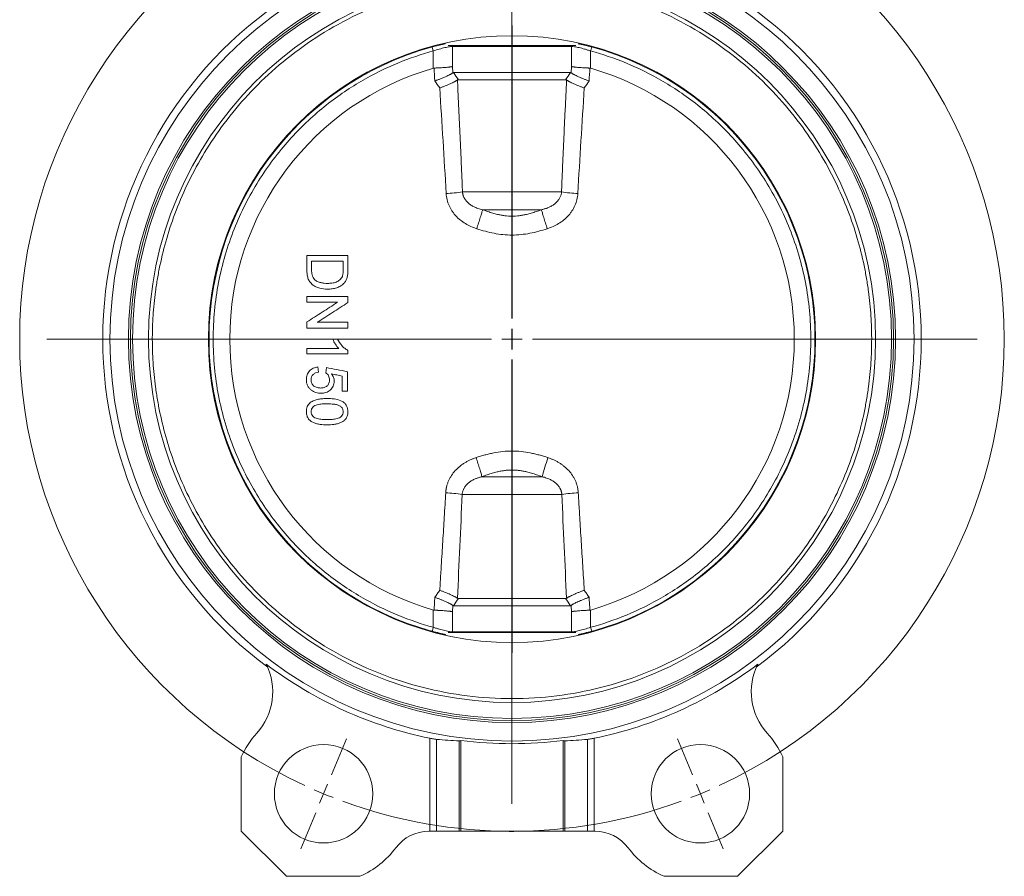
# Model space of a CAD drawing. Header units: millimetres. Extents: x 147 to 788, y -35 to 858.
# Tile 2 of 5: x 147 to 387, y 368 to 577. Entities that reach past the tile are written whole.
import ezdxf

# ---------------------------------------------------------------- set-up
doc = ezdxf.new("R2010")
doc.units = ezdxf.units.MM

# ---------------------------------------------------------------- blocks, each defined once
blk = doc.blocks.new('SW_CENTERMARKSYMBOL_4')
at = {"color": 0, "linetype": 'Continuous', "lineweight": 0}
for p, q in [((0, 5), (0, 76.5)), ((0, 0), (0, 2.5)), ((-5, 0), (-76.5, 0)), ((0, 0), (-2.5, 0)), ((0, 0), (0, -2.5)), ((0, 0), (2.5, 0)), ((5, 0), (76.5, 0)), ((0, -5), (0, -76.5))]:
    blk.add_line(p, q, dxfattribs=at)
blk = doc.blocks.new('SW_CENTERMARKSYMBOL_7')
at = {"color": 0, "linetype": 'Continuous', "lineweight": 0}
for p, q in [((-1.91, 4.62), (-5.55, 13.4)), ((93.76, 4.62), (97.39, 13.4)), ((45.92, -105.87), (45.92, 2.5)), ((0, 0), (-0.96, 2.31)), ((0, 0), (0.96, -2.31)), ((91.84, 0), (90.89, -2.31)), ((91.84, 0), (92.8, 2.31)), ((1.91, -4.62), (5.55, -13.4)), ((89.93, -4.62), (86.3, -13.4)), ((45.92, -110.87), (45.92, -108.37)), ((40.92, -110.87), (-67.44, -110.87)), ((45.92, -110.87), (43.42, -110.87)), ((45.92, -110.87), (45.92, -113.37)), ((45.92, -110.87), (48.42, -110.87)), ((50.92, -110.87), (159.29, -110.87)), ((45.92, -115.87), (45.92, -224.23)), ((1.91, -217.11), (5.55, -208.33)), ((89.93, -217.11), (86.3, -208.33)), ((0, -221.73), (0.96, -219.42)), ((91.84, -221.73), (90.89, -219.42)), ((0, -221.73), (-0.96, -224.04)), ((91.84, -221.73), (92.8, -224.04)), ((-1.91, -226.35), (-5.55, -235.13)), ((93.76, -226.35), (97.39, -235.13))]:
    blk.add_line(p, q, dxfattribs=at)
for start, end in [(69.8873, 110.1127), (112.5, 113.6937), (111.3063, 112.5), (67.5, 68.6937), (66.3063, 67.5), (114.8873, 245.1127), (294.8873, 65.1127), (246.3063, 247.5), (292.5, 293.6937), (247.5, 248.6937), (291.3063, 292.5), (249.8873, 290.1127)]:
    blk.add_arc((45.92, -110.87), 120, start, end, dxfattribs=at)

msp = doc.modelspace()

# ---------------------------------------------------------------- linework, layer by layer
at = {"color": 7, "linetype": 'Continuous', "lineweight": 15}
for p, q in [((250.66, 571.59), (250.73, 571.47)), ((247.55, 570.67), (247.81, 569.7)), ((247.81, 569.7), (247.81, 565.51)), ((251.42, 571.02), (266.99, 571.02)), ((252.49, 570.83), (281.48, 570.83)), ((252.49, 565.9), (252.49, 570.83)), ((266.99, 571.02), (282.55, 571.02)), ((281.48, 570.83), (281.48, 565.9)), ((286.16, 565.51), (286.16, 569.7)), ((252.49, 565.9), (252.55, 564.36)), ((281.22, 564.43), (252.75, 564.43)), ((281.48, 565.9), (281.42, 564.36)), ((280.06, 562.7), (253.91, 562.7)), ((279.06, 535.32), (254.92, 535.32)), ((259.8, 530.99), (274.18, 530.99)), ((223.3, 499.43), (224.49, 499.43)), ((216.99, 497.13), (216.99, 495.84)), ((219.81, 491.36), (219.68, 492.64)), ((221.73, 492.51), (221.6, 491.23)), ((225.58, 486.74), (226.86, 486.74)), ((274.31, 465.88), (259.66, 465.88)), ((254.83, 461.55), (279.14, 461.55)), ((252.49, 432.96), (252.55, 434.5)), ((252.75, 434.43), (281.22, 434.43)), ((253.91, 436.17), (280.06, 436.17)), ((281.48, 432.96), (281.42, 434.5)), ((247.81, 433.36), (247.81, 429.16)), ((252.49, 428.04), (252.49, 432.96)), ((281.48, 432.96), (281.48, 428.04)), ((286.16, 429.16), (286.16, 433.36)), ((251.42, 427.85), (282.55, 427.85)), ((281.48, 428.04), (252.49, 428.04)), ((283.32, 427.27), (283.25, 427.4)), ((286.42, 428.2), (286.16, 429.16)), ((246.94, 379.43), (246.94, 402.1)), ((248.58, 379.43), (248.58, 401.83)), ((254.12, 379.43), (254.12, 401.45)), ((254.49, 401.58), (254.49, 379.43)), ((279.49, 379.43), (279.49, 401.58)), ((279.85, 401.45), (279.85, 379.43)), ((285.39, 379.43), (285.39, 401.83)), ((287.03, 379.43), (287.03, 402.1)), ((200.99, 397.56), (200.99, 379.43)), ((332.99, 379.43), (332.99, 397.56)), ((200.99, 379.43), (211.99, 368.43)), ((246.71, 379.43), (246.94, 379.43)), ((246.94, 379.43), (248.58, 379.43)), ((248.58, 379.43), (254.12, 379.43)), ((254.12, 379.43), (254.49, 379.43)), ((254.49, 379.43), (279.49, 379.43)), ((266.01, 379.33), (266.01, 379.43)), ((266.33, 379.33), (266.33, 379.43)), ((266.33, 379.33), (267.19, 379.33)), ((267.19, 379.33), (267.19, 379.43)), ((267.19, 379.33), (267.4, 379.33)), ((267.4, 379.33), (267.4, 379.43)), ((267.86, 379.33), (267.86, 379.43)), ((279.49, 379.43), (279.85, 379.43)), ((279.85, 379.43), (285.39, 379.43)), ((285.39, 379.43), (287.03, 379.43)), ((287.03, 379.43), (287.26, 379.43)), ((321.99, 368.43), (332.99, 379.43)), ((211.99, 368.43), (229.93, 368.43)), ((304.04, 368.43), (321.99, 368.43))]:
    msp.add_line(p, q, dxfattribs=at)
at = {"color": 8, "linetype": 'Continuous', "lineweight": 15, "flags": 128}
for points in [[(252.51, 571.02), (252.5, 571), (252.49, 570.83)], [(281.47, 571.02), (281.47, 571), (281.48, 570.83)], [(252.51, 427.85), (252.5, 427.87), (252.49, 428.04)], [(281.47, 427.85), (281.47, 427.87), (281.48, 428.04)]]:
    msp.add_lwpolyline(points, dxfattribs=at)
at = {"color": 7, "linetype": 'Continuous', "lineweight": 15}
for centre, radius in [((266.99, 499.43), 98), ((266.99, 499.43), 93.5), ((266.99, 499.43), 93), ((266.99, 499.43), 74), ((221.06, 388.57), 12), ((312.91, 388.57), 12)]:
    msp.add_circle(centre, radius, dxfattribs=at)
for centre, radius, start, end in [((266.99, 499.43), 92.5, 0, 180), ((266.99, 499.43), 88.61, 0, 180), ((266.99, 499.43), 99.75, 126.6545, 233.3455), ((266.99, 499.43), 99.75, 306.6545, 53.3455), ((266.99, 499.43), 73.85, 102.7192, 180), ((266.99, 499.43), 73.85, 0, 77.2808), ((266.99, 499.43), 68.8, 106.1832, 253.8168), ((266.99, 499.43), 68.8, 286.1832, 73.8168), ((249.15, 573.5), 38.61, 272.6371, 278.5816), ((284.82, 573.5), 38.61, 261.4184, 267.3629), ((266.99, 499.43), 92.5, 180, 360), ((266.99, 499.43), 88.61, 180, 0), ((266.99, 499.43), 73.85, 180, 257.2808), ((266.99, 499.43), 73.85, 282.7192, 0), ((341.02, 447.9), 69.08, 160.8821, 164.9169), ((249.12, 425.76), 36.24, 80.9291, 87.3097), ((284.85, 425.76), 36.24, 92.6903, 99.0709), ((193.67, 413.44), 15, 317.7548, 26.4971), ((266.99, 499.43), 99.37, 232.939, 258.3649), ((266.99, 499.43), 99.37, 281.6351, 307.061), ((340.3, 413.44), 15, 153.5029, 222.2452), ((221.06, 388.57), 22, 137.7548, 155.8722), ((312.91, 388.57), 22, 24.1278, 42.2452), ((266.99, 499.43), 98.65, 262.7202, 277.2798), ((246.71, 369.43), 10, 90, 143.2767), ((287.26, 369.43), 10, 36.7233, 90), ((221.06, 388.57), 22, 293.7655, 323.2767), ((312.91, 388.57), 22, 216.7233, 246.2345)]:
    msp.add_arc(centre, radius, start, end, dxfattribs=at)
for centre, start_param, end_param in [((258.12, 499.43), 4.615392, 4.671811), ((275.85, 499.43), 4.752967, 4.809386)]:
    msp.add_ellipse(centre, major_axis=(98.46, 0), ratio=0.995936, start_param=start_param, end_param=end_param, dxfattribs=at)
for points, knots in [([(354.66, 499.43), (354.66, 499.75), (354.65, 500.38), (354.64, 501.32), (354.61, 502.26), (354.58, 503.2), (354.53, 504.14), (354.44, 505.77), (354.25, 508.08), (353.89, 511.14), (353.42, 514.24), (352.6, 518.56), (351.2, 524.14), (348.89, 531), (345.83, 538.03), (341.95, 545.15), (337.15, 552.24), (331.4, 559.15), (324.65, 565.71), (316.92, 571.73), (308.25, 577.02), (298.75, 581.38), (288.57, 584.63), (277.9, 586.65), (266.99, 587.33), (256.07, 586.65), (245.4, 584.63), (235.22, 581.38), (225.72, 577.02), (217.06, 571.73), (209.32, 565.71), (202.57, 559.15), (196.82, 552.24), (192.03, 545.15), (188.14, 538.03), (185.08, 531), (182.77, 524.14), (181.38, 518.56), (180.55, 514.24), (180.08, 511.14), (179.72, 508.08), (179.51, 505.46), (179.39, 503.2), (179.33, 501.32), (179.32, 500.06), (179.31, 499.43)], [0, 0, 0, 0, 0.003423, 0.006846, 0.010268, 0.013691, 0.017114, 0.020538, 0.031466, 0.042396, 0.054022, 0.06565, 0.090365, 0.116606, 0.144422, 0.173842, 0.204873, 0.237492, 0.271638, 0.307213, 0.344072, 0.382028, 0.42085, 0.460272, 0.5, 0.539728, 0.57915, 0.617972, 0.655928, 0.692787, 0.728362, 0.762509, 0.795127, 0.826158, 0.855578, 0.883394, 0.909636, 0.934351, 0.945977, 0.957605, 0.968533, 0.979463, 0.986308, 0.993153, 1, 1, 1, 1]), ([(247.81, 569.7), (244.99, 568.93), (242.08, 567.96), (236.16, 565.5), (233.14, 564.03), (227.12, 560.5), (224.11, 558.44), (218.24, 553.69), (215.38, 551), (209.99, 544.96), (207.46, 541.63), (202.92, 534.36), (200.92, 530.43), (197.62, 522.11), (196.33, 517.72), (194.59, 508.7), (194.15, 504.07), (194.15, 494.8), (194.59, 490.16), (196.33, 481.14), (197.62, 476.76), (200.92, 468.44), (202.92, 464.51), (207.46, 457.24), (209.99, 453.9), (215.38, 447.87), (218.24, 445.18), (224.11, 440.43), (227.12, 438.37), (233.14, 434.84), (236.16, 433.36), (242.08, 430.91), (244.99, 429.93), (247.81, 429.16)], [0, 0, 0, 0, 0.0625, 0.0625, 0.125, 0.125, 0.1875, 0.1875, 0.25, 0.25, 0.3125, 0.3125, 0.375, 0.375, 0.4375, 0.4375, 0.5, 0.5, 0.5625, 0.5625, 0.625, 0.625, 0.6875, 0.6875, 0.75, 0.75, 0.8125, 0.8125, 0.875, 0.875, 0.9375, 0.9375, 1, 1, 1, 1]), ([(252.49, 570.83), (252.4, 570.83), (252.29, 570.82), (252.03, 570.79), (251.89, 570.77), (251.58, 570.72), (251.4, 570.69), (251.03, 570.61), (250.83, 570.56), (250.42, 570.46), (250.2, 570.41), (249.75, 570.29), (249.51, 570.22), (248.8, 570.02), (248.31, 569.87), (247.81, 569.7)], [0, 0, 0, 0, 0.125, 0.125, 0.25, 0.25, 0.375, 0.375, 0.5, 0.5, 0.625, 0.625, 0.75, 0.75, 1, 1, 1, 1]), ([(286.16, 569.7), (285.91, 569.78), (285.67, 569.86), (285.17, 570.01), (284.93, 570.09), (284.45, 570.22), (284.22, 570.29), (283.77, 570.41), (283.55, 570.46), (283.13, 570.56), (282.94, 570.61), (282.57, 570.69), (282.39, 570.72), (281.92, 570.8), (281.67, 570.83), (281.48, 570.83)], [0, 0, 0, 0, 0.125, 0.125, 0.25, 0.25, 0.375, 0.375, 0.5, 0.5, 0.625, 0.625, 0.75, 0.75, 1, 1, 1, 1]), ([(286.16, 569.7), (286.19, 569.82), (286.23, 569.94), (286.29, 570.17), (286.32, 570.29), (286.37, 570.47), (286.39, 570.55), (286.42, 570.64), (286.42, 570.67), (286.42, 570.67)], [0, 0, 0, 0, 0.25, 0.25, 0.5, 0.5, 0.75, 0.75, 1, 1, 1, 1]), ([(286.16, 429.16), (288.99, 429.93), (291.9, 430.91), (297.82, 433.36), (300.83, 434.84), (306.85, 438.37), (309.86, 440.43), (315.73, 445.18), (318.59, 447.87), (323.98, 453.9), (326.52, 457.24), (331.05, 464.51), (333.05, 468.44), (336.35, 476.76), (337.64, 481.14), (339.38, 490.16), (339.83, 494.8), (339.83, 504.07), (339.38, 508.7), (337.64, 517.72), (336.35, 522.11), (333.05, 530.43), (331.05, 534.36), (326.52, 541.63), (323.98, 544.96), (318.59, 551), (315.73, 553.69), (309.86, 558.44), (306.85, 560.5), (300.83, 564.03), (297.82, 565.5), (291.9, 567.96), (288.99, 568.93), (286.16, 569.7)], [0, 0, 0, 0, 0.0625, 0.0625, 0.125, 0.125, 0.1875, 0.1875, 0.25, 0.25, 0.3125, 0.3125, 0.375, 0.375, 0.4375, 0.4375, 0.5, 0.5, 0.5625, 0.5625, 0.625, 0.625, 0.6875, 0.6875, 0.75, 0.75, 0.8125, 0.8125, 0.875, 0.875, 0.9375, 0.9375, 1, 1, 1, 1]), ([(248, 565.54), (247.97, 565.54), (247.9, 565.53), (247.84, 565.51), (247.81, 565.51)], [0, 0, 0, 0, 0.494967, 1, 1, 1, 1]), ([(252.49, 565.9), (252.46, 565.9), (252.41, 565.89), (252.33, 565.87), (252.24, 565.86), (252.16, 565.84), (252.08, 565.83), (252, 565.82), (251.92, 565.81), (251.85, 565.8), (251.65, 565.77), (251.29, 565.73), (250.72, 565.68), (250.11, 565.64), (249.54, 565.6), (249.08, 565.58), (248.72, 565.56), (248.36, 565.55), (248.12, 565.54), (248, 565.54)], [0, 0, 0, 0, 0.0363671, 0.0706139, 0.1027402, 0.1327462, 0.1606317, 0.1863966, 0.210041, 0.2315648, 0.250968, 0.3824349, 0.5007492, 0.6290163, 0.7504004, 0.814213, 0.8770828, 0.9390113, 1, 1, 1, 1]), ([(248.18, 562.4), (248.25, 562.42), (248.4, 562.47), (248.63, 562.56), (248.91, 562.66), (249.22, 562.78), (249.6, 562.92), (249.96, 563.06), (250.38, 563.24), (250.86, 563.45), (251.38, 563.69), (251.79, 563.9), (252.06, 564.05), (252.26, 564.16), (252.42, 564.27), (252.51, 564.33), (252.55, 564.36)], [0, 0, 0, 0, 0.0369892, 0.0788643, 0.1257443, 0.1879243, 0.2508922, 0.3321193, 0.3932698, 0.5007621, 0.6309362, 0.7504442, 0.8149953, 0.8781696, 0.9398653, 1, 1, 1, 1]), ([(281.42, 564.36), (281.44, 564.35), (281.49, 564.31), (281.58, 564.25), (281.67, 564.19), (281.77, 564.13), (281.88, 564.07), (282, 564), (282.22, 563.88), (282.59, 563.69), (283.14, 563.43), (283.75, 563.17), (284.3, 562.95), (284.75, 562.77), (285.09, 562.65), (285.44, 562.52), (285.68, 562.44), (285.79, 562.4)], [0, 0, 0, 0, 0.034172, 0.068864, 0.104064, 0.139756, 0.175923, 0.212546, 0.249603, 0.369112, 0.499304, 0.624646, 0.749107, 0.812059, 0.874246, 0.937322, 1, 1, 1, 1]), ([(285.97, 565.54), (285.9, 565.54), (285.77, 565.54), (285.56, 565.55), (285.36, 565.56), (285.15, 565.57), (284.95, 565.58), (284.74, 565.59), (284.38, 565.61), (283.86, 565.64), (283.25, 565.68), (282.68, 565.73), (282.29, 565.78), (282.02, 565.81), (281.84, 565.84), (281.65, 565.87), (281.54, 565.89), (281.48, 565.9)], [0, 0, 0, 0, 0.03474, 0.069787, 0.105141, 0.140803, 0.176774, 0.213053, 0.24964, 0.37102, 0.499295, 0.617604, 0.749079, 0.795711, 0.853076, 0.921174, 1, 1, 1, 1]), ([(286.16, 565.51), (286.13, 565.51), (286.07, 565.53), (286, 565.54), (285.97, 565.54)], [0, 0, 0, 0, 0.5050329, 1, 1, 1, 1]), ([(253.69, 562.63), (253.66, 562.61), (253.6, 562.57), (253.49, 562.5), (253.38, 562.43), (253.25, 562.35), (253.11, 562.28), (252.88, 562.15), (252.5, 561.96), (251.96, 561.71), (251.36, 561.44), (250.83, 561.23), (250.39, 561.06), (250.05, 560.93), (249.72, 560.81), (249.49, 560.73), (249.37, 560.69)], [0, 0, 0, 0, 0.039854, 0.080435, 0.121723, 0.163697, 0.206331, 0.249594, 0.36903, 0.499383, 0.624691, 0.749303, 0.81207, 0.874135, 0.937288, 1, 1, 1, 1]), ([(254.92, 535.32), (254.89, 536.07), (254.82, 537.57), (254.73, 539.82), (254.63, 542.1), (254.53, 544.38), (254.43, 546.69), (254.29, 549.73), (254.11, 553.51), (253.9, 558.06), (253.76, 561.1), (253.69, 562.63)], [0, 0, 0, 0, 0.081931, 0.164448, 0.247554, 0.331249, 0.415534, 0.50041, 0.665047, 0.831574, 1, 1, 1, 1]), ([(280.28, 562.63), (280.25, 561.84), (280.18, 560.28), (280.07, 557.94), (279.96, 555.62), (279.85, 553.31), (279.74, 551.01), (279.64, 548.73), (279.53, 546.46), (279.43, 544.2), (279.33, 541.96), (279.24, 539.74), (279.15, 537.52), (279.09, 536.05), (279.06, 535.32)], [0, 0, 0, 0, 0.086314, 0.172082, 0.257307, 0.341988, 0.426126, 0.509724, 0.592781, 0.675299, 0.757278, 0.838721, 0.919628, 1, 1, 1, 1]), ([(280.28, 562.63), (280.32, 562.61), (280.38, 562.57), (280.48, 562.5), (280.6, 562.43), (280.72, 562.35), (280.86, 562.28), (281.1, 562.15), (281.47, 561.96), (282.01, 561.71), (282.62, 561.44), (283.15, 561.23), (283.58, 561.06), (283.92, 560.93), (284.26, 560.81), (284.48, 560.73), (284.6, 560.69)], [0, 0, 0, 0, 0.039849, 0.080437, 0.121737, 0.16372, 0.206352, 0.249594, 0.369105, 0.499383, 0.624691, 0.749303, 0.812105, 0.874135, 0.937217, 1, 1, 1, 1]), ([(254.92, 535.32), (254.92, 535.26), (254.93, 535.13), (254.97, 534.94), (255.01, 534.74), (255.06, 534.56), (255.12, 534.37), (255.19, 534.18), (255.27, 534), (255.37, 533.82), (255.58, 533.46), (255.97, 532.93), (256.62, 532.35), (257.35, 531.87), (258.04, 531.54), (258.67, 531.3), (259.23, 531.13), (259.6, 531.04), (259.8, 530.99)], [0, 0, 0, 0, 0.027121, 0.054413, 0.081894, 0.109581, 0.137489, 0.165635, 0.194035, 0.222705, 0.251661, 0.373545, 0.501276, 0.623346, 0.750831, 0.832062, 0.915031, 1, 1, 1, 1]), ([(274.18, 530.99), (274.29, 531.02), (274.52, 531.07), (274.86, 531.17), (275.19, 531.27), (275.52, 531.38), (276, 531.57), (276.63, 531.88), (277.36, 532.36), (278.01, 532.94), (278.43, 533.51), (278.69, 533.97), (278.83, 534.3), (278.94, 534.63), (279.02, 534.97), (279.04, 535.2), (279.06, 535.32)], [0, 0, 0, 0, 0.0514568, 0.1021498, 0.1521355, 0.2014716, 0.2502151, 0.3779372, 0.5002198, 0.6280234, 0.749975, 0.8015404, 0.8522329, 0.9021445, 0.9513684, 1, 1, 1, 1]), ([(258.39, 526.36), (257.43, 526.68), (256.51, 527.08), (255.21, 527.86), (254.79, 528.16), (254, 528.79), (253.63, 529.13), (253.12, 529.68), (252.96, 529.87), (252.65, 530.27), (252.5, 530.48), (252.08, 531.11), (251.84, 531.55), (251.43, 532.46), (251.27, 532.94), (251.03, 533.93), (250.96, 534.43), (250.93, 534.93)], [0, 0, 0, 0, 0.25, 0.25, 0.375, 0.375, 0.5, 0.5, 0.5625, 0.5625, 0.625, 0.625, 0.75, 0.75, 0.875, 0.875, 1, 1, 1, 1]), ([(283.04, 534.93), (283.01, 534.42), (282.94, 533.92), (282.7, 532.95), (282.54, 532.47), (282.13, 531.54), (281.89, 531.1), (281.47, 530.47), (281.32, 530.27), (281.01, 529.87), (280.85, 529.68), (280.33, 529.12), (279.96, 528.78), (279.17, 528.15), (278.76, 527.86), (277.45, 527.08), (276.54, 526.68), (275.58, 526.36)], [0, 0, 0, 0, 0.125, 0.125, 0.25, 0.25, 0.375, 0.375, 0.4375, 0.4375, 0.5, 0.5, 0.625, 0.625, 0.75, 0.75, 1, 1, 1, 1]), ([(258.39, 526.36), (258.54, 526.81), (258.69, 527.29), (258.99, 528.22), (259.14, 528.69), (259.39, 529.53), (259.51, 529.92), (259.68, 530.55), (259.75, 530.8), (259.8, 530.99)], [0, 0, 0, 0, 0.25, 0.25, 0.5, 0.5, 0.75, 0.75, 1, 1, 1, 1]), ([(274.18, 530.99), (273.96, 530.91), (273.54, 530.76), (272.9, 530.54), (272.29, 530.34), (271.69, 530.16), (271.11, 530), (270.43, 529.83), (269.64, 529.66), (268.46, 529.48), (266.98, 529.38), (265.51, 529.48), (264.34, 529.66), (263.36, 529.87), (262.27, 530.16), (261.05, 530.54), (260.22, 530.84), (259.8, 530.99)], [0, 0, 0, 0, 0.0467097, 0.0917894, 0.1353392, 0.1774785, 0.218348, 0.258111, 0.3205617, 0.3808207, 0.5003899, 0.6190363, 0.6787039, 0.7405202, 0.8215512, 0.9076893, 1, 1, 1, 1]), ([(275.58, 526.36), (275.43, 526.81), (275.28, 527.29), (274.98, 528.22), (274.84, 528.69), (274.58, 529.53), (274.47, 529.92), (274.29, 530.55), (274.22, 530.8), (274.18, 530.99)], [0, 0, 0, 0, 0.25, 0.25, 0.5, 0.5, 0.75, 0.75, 1, 1, 1, 1]), ([(275.58, 526.36), (274.2, 525.91), (272.8, 525.52), (270.65, 525.11), (269.92, 525), (268.45, 524.85), (267.72, 524.81), (265.51, 524.81), (264.06, 524.97), (261.91, 525.38), (261.2, 525.54), (259.79, 525.92), (259.09, 526.13), (258.39, 526.36)], [0, 0, 0, 0, 0.25, 0.25, 0.375, 0.375, 0.5, 0.5, 0.75, 0.75, 0.875, 0.875, 1, 1, 1, 1]), ([(216.99, 519.82), (217.65, 519.82), (218.98, 519.82), (220.98, 519.82), (222.98, 519.82), (224.98, 519.82), (226.32, 519.82), (226.99, 519.82)], [0, 0, 0, 0, 0.200004, 0.400002, 0.599998, 0.799996, 1, 1, 1, 1]), ([(216.99, 516.24), (216.99, 516.83), (216.99, 518.03), (216.99, 519.22), (216.99, 519.82)], [0, 0, 0, 0, 0.5, 1, 1, 1, 1]), ([(225.83, 518.41), (225.19, 518.41), (223.91, 518.41), (221.98, 518.41), (220.06, 518.41), (218.78, 518.41), (218.14, 518.41)], [0, 0, 0, 0, 0.2500023, 0.5, 0.7499977, 1, 1, 1, 1]), ([(218.14, 518.41), (218.14, 518.06), (218.14, 517.38), (218.14, 516.69), (218.14, 516.35)], [0, 0, 0, 0, 0.5, 1, 1, 1, 1]), ([(225.83, 516.38), (225.83, 516.72), (225.83, 517.39), (225.83, 518.07), (225.83, 518.41)], [0, 0, 0, 0, 0.5, 1, 1, 1, 1]), ([(226.99, 519.82), (226.99, 519.25), (226.99, 518.11), (226.99, 516.97), (226.99, 516.4)], [0, 0, 0, 0, 0.5, 1, 1, 1, 1]), ([(216.99, 516.24), (216.99, 515.91), (217.01, 515.58), (217.09, 514.93), (217.15, 514.61), (217.36, 513.99), (217.49, 513.69), (217.78, 513.28), (217.88, 513.16), (218.11, 512.92), (218.23, 512.81), (218.49, 512.61), (218.62, 512.51), (218.9, 512.34), (219.04, 512.26), (219.48, 512.05), (219.79, 511.94), (220.74, 511.67), (221.39, 511.62), (222.04, 511.61)], [0, 0, 0, 0, 0.125, 0.125, 0.25, 0.25, 0.375, 0.375, 0.4375, 0.4375, 0.5, 0.5, 0.5625, 0.5625, 0.625, 0.625, 0.75, 0.75, 1, 1, 1, 1]), ([(218.85, 513.98), (218.7, 514.14), (218.58, 514.31), (218.38, 514.68), (218.31, 514.88), (218.21, 515.29), (218.18, 515.5), (218.15, 515.92), (218.14, 516.13), (218.14, 516.35)], [0, 0, 0, 0, 0.25, 0.25, 0.5, 0.5, 0.75, 0.75, 1, 1, 1, 1]), ([(225.83, 516.38), (225.83, 516.1), (225.83, 515.82), (225.78, 515.41), (225.77, 515.27), (225.71, 514.99), (225.67, 514.86), (225.63, 514.73)], [0, 0, 0, 0, 0.5, 0.5, 0.75, 0.75, 1, 1, 1, 1]), ([(226.84, 514.63), (226.91, 514.92), (226.94, 515.21), (226.97, 515.66), (226.98, 515.81), (226.98, 516.1), (226.99, 516.25), (226.99, 516.4)], [0, 0, 0, 0, 0.5, 0.5, 0.75, 0.75, 1, 1, 1, 1]), ([(222.06, 513.02), (221.78, 513.03), (221.49, 513.04), (220.92, 513.09), (220.63, 513.14), (220.08, 513.28), (219.82, 513.37), (219.3, 513.63), (219.06, 513.79), (218.85, 513.98)], [0, 0, 0, 0, 0.25, 0.25, 0.5, 0.5, 0.75, 0.75, 1, 1, 1, 1]), ([(225.63, 514.73), (225.56, 514.56), (225.47, 514.41), (225.26, 514.13), (225.14, 514), (224.75, 513.65), (224.44, 513.47), (223.95, 513.28), (223.79, 513.22), (223.45, 513.14), (223.27, 513.11), (222.76, 513.04), (222.41, 513.03), (222.06, 513.02)], [0, 0, 0, 0, 0.125, 0.125, 0.25, 0.25, 0.5, 0.5, 0.625, 0.625, 0.75, 0.75, 1, 1, 1, 1]), ([(226.13, 513.18), (226.3, 513.39), (226.45, 513.61), (226.69, 514.1), (226.77, 514.37), (226.84, 514.63)], [0, 0, 0, 0, 0.5, 0.5, 1, 1, 1, 1]), ([(222.04, 511.61), (222.42, 511.62), (222.79, 511.64), (223.54, 511.75), (223.91, 511.83), (224.44, 512), (224.61, 512.08), (224.95, 512.24), (225.12, 512.33), (225.59, 512.64), (225.87, 512.89), (226.13, 513.18)], [0, 0, 0, 0, 0.25, 0.25, 0.5, 0.5, 0.625, 0.625, 0.75, 0.75, 1, 1, 1, 1]), ([(216.99, 508.41), (216.99, 508.64), (216.99, 509.11), (216.99, 509.58), (216.99, 509.82)], [0, 0, 0, 0, 0.5, 1, 1, 1, 1]), ([(216.99, 509.82), (217.65, 509.82), (218.98, 509.82), (220.98, 509.82), (222.98, 509.82), (224.98, 509.82), (226.32, 509.82), (226.99, 509.82)], [0, 0, 0, 0, 0.200004, 0.400002, 0.599998, 0.799996, 1, 1, 1, 1]), ([(226.99, 509.82), (226.99, 509.57), (226.99, 509.07), (226.99, 508.58), (226.99, 508.33)], [0, 0, 0, 0, 0.5, 1, 1, 1, 1]), ([(216.99, 503.62), (217.61, 504.01), (218.85, 504.81), (220.72, 506.01), (222.58, 507.21), (223.83, 508.01), (224.45, 508.41)], [0, 0, 0, 0, 0.250003, 0.5, 0.749997, 1, 1, 1, 1]), ([(224.45, 508.41), (223.83, 508.41), (222.58, 508.41), (220.72, 508.41), (218.85, 508.41), (217.61, 508.41), (216.99, 508.41)], [0, 0, 0, 0, 0.250002, 0.5, 0.749998, 1, 1, 1, 1]), ([(226.99, 508.33), (226.36, 507.93), (225.12, 507.13), (223.25, 505.93), (221.39, 504.73), (220.15, 503.93), (219.52, 503.54)], [0, 0, 0, 0, 0.250003, 0.5, 0.749997, 1, 1, 1, 1]), ([(216.99, 502.13), (216.99, 502.37), (216.99, 502.87), (216.99, 503.37), (216.99, 503.62)], [0, 0, 0, 0, 0.5, 1, 1, 1, 1]), ([(226.99, 502.13), (226.32, 502.13), (224.98, 502.13), (222.98, 502.13), (220.98, 502.13), (218.98, 502.13), (217.65, 502.13), (216.99, 502.13)], [0, 0, 0, 0, 0.200004, 0.400002, 0.599998, 0.799996, 1, 1, 1, 1]), ([(219.52, 503.54), (220.15, 503.54), (221.39, 503.54), (223.25, 503.54), (225.12, 503.54), (226.36, 503.54), (226.99, 503.54)], [0, 0, 0, 0, 0.250002, 0.5, 0.749998, 1, 1, 1, 1]), ([(178.37, 499.43), (178.32, 499.43), (178.24, 499.43), (178.01, 499.43), (177.85, 499.43), (177.47, 499.43), (177.23, 499.43), (176.71, 499.43), (176.42, 499.43), (175.87, 499.43), (175.61, 499.43), (175.16, 499.43), (174.97, 499.43), (174.7, 499.43), (174.61, 499.43), (174.51, 499.43), (174.49, 499.43), (174.49, 499.43)], [0, 0, 0, 0, 0.125, 0.125, 0.25, 0.25, 0.375, 0.375, 0.5, 0.5, 0.625, 0.625, 0.75, 0.75, 0.875, 0.875, 1, 1, 1, 1]), ([(178.37, 499.43), (178.4, 499.43), (178.45, 499.43), (178.57, 499.43), (178.65, 499.43), (178.82, 499.43), (178.92, 499.43), (179.12, 499.43), (179.22, 499.43), (179.31, 499.43)], [0, 0, 0, 0, 0.25, 0.25, 0.5, 0.5, 0.75, 0.75, 1, 1, 1, 1]), ([(179.31, 499.43), (179.32, 499.12), (179.32, 498.49), (179.33, 497.55), (179.36, 496.61), (179.39, 495.66), (179.44, 494.72), (179.54, 493.1), (179.72, 490.78), (180.08, 487.73), (180.55, 484.63), (181.38, 480.3), (182.77, 474.72), (185.08, 467.87), (188.14, 460.83), (192.03, 453.71), (196.82, 446.63), (202.57, 439.72), (209.32, 433.16), (217.06, 427.14), (225.72, 421.85), (235.22, 417.49), (245.4, 414.23), (256.07, 412.22), (266.99, 411.53), (277.9, 412.22), (288.57, 414.23), (298.75, 417.49), (308.25, 421.85), (316.92, 427.14), (324.65, 433.16), (331.4, 439.72), (337.15, 446.63), (341.95, 453.71), (345.83, 460.83), (348.89, 467.87), (351.2, 474.72), (352.6, 480.3), (353.42, 484.63), (353.89, 487.73), (354.25, 490.78), (354.46, 493.41), (354.58, 495.66), (354.65, 497.55), (354.65, 498.8), (354.66, 499.43)], [0, 0, 0, 0, 0.003423, 0.006846, 0.010268, 0.013691, 0.017114, 0.020538, 0.031466, 0.042396, 0.054022, 0.06565, 0.090365, 0.116606, 0.144422, 0.173842, 0.204873, 0.237492, 0.271638, 0.307213, 0.344072, 0.382028, 0.42085, 0.460272, 0.5, 0.539728, 0.57915, 0.617972, 0.655928, 0.692787, 0.728362, 0.762509, 0.795127, 0.826158, 0.855578, 0.883394, 0.909636, 0.934351, 0.945977, 0.957605, 0.968533, 0.979463, 0.986308, 0.993153, 1, 1, 1, 1]), ([(223.3, 499.43), (223.48, 499.01), (223.69, 498.6), (224.18, 497.82), (224.46, 497.46), (224.78, 497.13)], [0, 0, 0, 0, 0.5, 0.5, 1, 1, 1, 1]), ([(226.99, 496.67), (226.71, 496.82), (226.45, 496.99), (225.96, 497.39), (225.74, 497.61), (225.12, 498.33), (224.78, 498.87), (224.49, 499.43)], [0, 0, 0, 0, 0.25, 0.25, 0.5, 0.5, 1, 1, 1, 1]), ([(355.6, 499.43), (355.57, 499.43), (355.52, 499.43), (355.4, 499.43), (355.32, 499.43), (355.15, 499.43), (355.05, 499.43), (354.85, 499.43), (354.75, 499.43), (354.66, 499.43)], [0, 0, 0, 0, 0.25, 0.25, 0.5, 0.5, 0.75, 0.75, 1, 1, 1, 1]), ([(355.6, 499.43), (355.66, 499.43), (355.73, 499.43), (355.97, 499.43), (356.12, 499.43), (356.5, 499.43), (356.74, 499.43), (357.26, 499.43), (357.55, 499.43), (358.1, 499.43), (358.37, 499.43), (358.82, 499.43), (359, 499.43), (359.27, 499.43), (359.36, 499.43), (359.47, 499.43), (359.49, 499.43), (359.49, 499.43)], [0, 0, 0, 0, 0.125, 0.125, 0.25, 0.25, 0.375, 0.375, 0.5, 0.5, 0.625, 0.625, 0.75, 0.75, 0.875, 0.875, 1, 1, 1, 1]), ([(216.99, 497.13), (217.63, 497.13), (218.93, 497.13), (220.88, 497.13), (222.83, 497.13), (224.13, 497.13), (224.78, 497.13)], [0, 0, 0, 0, 0.250002, 0.5, 0.749998, 1, 1, 1, 1]), ([(226.99, 495.84), (226.32, 495.84), (224.98, 495.84), (222.98, 495.84), (220.98, 495.84), (218.98, 495.84), (217.65, 495.84), (216.99, 495.84)], [0, 0, 0, 0, 0.2000039, 0.400002, 0.599998, 0.7999961, 1, 1, 1, 1]), ([(219.68, 492.64), (219.29, 492.6), (218.92, 492.51), (218.38, 492.28), (218.21, 492.18), (217.9, 491.95), (217.75, 491.82), (217.49, 491.53), (217.38, 491.38), (217.18, 491.05), (217.1, 490.87), (216.91, 490.32), (216.87, 489.92), (216.86, 489.53)], [0, 0, 0, 0, 0.25, 0.25, 0.375, 0.375, 0.5, 0.5, 0.625, 0.625, 0.75, 0.75, 1, 1, 1, 1]), ([(221.73, 492.51), (222.58, 492.34), (224.29, 492), (226, 491.66), (226.86, 491.48)], [0, 0, 0, 0, 0.5, 1, 1, 1, 1]), ([(218.01, 489.52), (218.02, 489.76), (218.04, 490), (218.17, 490.33), (218.22, 490.44), (218.35, 490.64), (218.43, 490.73), (218.69, 490.97), (218.9, 491.09), (219.34, 491.26), (219.57, 491.31), (219.81, 491.36)], [0, 0, 0, 0, 0.25, 0.25, 0.375, 0.375, 0.5, 0.5, 0.75, 0.75, 1, 1, 1, 1]), ([(221.6, 491.23), (221.74, 491.13), (221.87, 491.02), (222.1, 490.78), (222.2, 490.64), (222.36, 490.35), (222.41, 490.19), (222.48, 489.85), (222.49, 489.69), (222.5, 489.52)], [0, 0, 0, 0, 0.25, 0.25, 0.5, 0.5, 0.75, 0.75, 1, 1, 1, 1]), ([(225.58, 490.44), (225.14, 490.52), (224.28, 490.69), (223.42, 490.86), (222.99, 490.95)], [0, 0, 0, 0, 0.5000005, 1, 1, 1, 1]), ([(223.65, 489.16), (223.65, 489.49), (223.59, 489.81), (223.35, 490.41), (223.18, 490.69), (222.99, 490.95)], [0, 0, 0, 0, 0.5, 0.5, 1, 1, 1, 1]), ([(225.58, 486.74), (225.58, 487.36), (225.58, 488.59), (225.58, 489.82), (225.58, 490.44)], [0, 0, 0, 0, 0.5, 1, 1, 1, 1]), ([(226.86, 491.48), (226.86, 490.69), (226.86, 489.11), (226.86, 487.53), (226.86, 486.74)], [0, 0, 0, 0, 0.5, 1, 1, 1, 1]), ([(216.86, 489.53), (216.86, 489.29), (216.88, 489.04), (216.98, 488.57), (217.05, 488.33), (217.26, 487.89), (217.39, 487.69), (217.71, 487.32), (217.88, 487.15), (218.07, 486.99)], [0, 0, 0, 0, 0.25, 0.25, 0.5, 0.5, 0.75, 0.75, 1, 1, 1, 1]), ([(220.34, 487.51), (220.05, 487.51), (219.77, 487.55), (219.21, 487.69), (218.94, 487.82), (218.48, 488.17), (218.29, 488.4), (218.06, 488.94), (218.02, 489.23), (218.01, 489.52)], [0, 0, 0, 0, 0.25, 0.25, 0.5, 0.5, 0.75, 0.75, 1, 1, 1, 1]), ([(222.5, 489.52), (222.49, 489.24), (222.46, 488.96), (222.33, 488.57), (222.26, 488.44), (222.11, 488.2), (222.01, 488.1), (221.69, 487.83), (221.44, 487.69), (221.04, 487.58), (220.9, 487.55), (220.62, 487.52), (220.48, 487.51), (220.34, 487.51)], [0, 0, 0, 0, 0.25, 0.25, 0.375, 0.375, 0.5, 0.5, 0.75, 0.75, 0.875, 0.875, 1, 1, 1, 1]), ([(220.42, 486.23), (220.82, 486.24), (221.22, 486.28), (221.8, 486.47), (221.99, 486.55), (222.34, 486.75), (222.51, 486.87), (222.82, 487.14), (222.96, 487.29), (223.21, 487.61), (223.32, 487.78), (223.49, 488.16), (223.55, 488.35), (223.63, 488.75), (223.65, 488.96), (223.65, 489.16)], [0, 0, 0, 0, 0.25, 0.25, 0.375, 0.375, 0.5, 0.5, 0.625, 0.625, 0.75, 0.75, 0.875, 0.875, 1, 1, 1, 1]), ([(221.92, 484.95), (221.56, 484.94), (221.2, 484.93), (220.49, 484.87), (220.14, 484.83), (219.44, 484.69), (219.09, 484.6), (218.43, 484.34), (218.12, 484.18), (217.82, 483.97)], [0, 0, 0, 0, 0.25, 0.25, 0.5, 0.5, 0.75, 0.75, 1, 1, 1, 1]), ([(218.07, 486.99), (218.24, 486.87), (218.41, 486.75), (218.79, 486.55), (218.98, 486.47), (219.38, 486.35), (219.58, 486.3), (220, 486.24), (220.21, 486.23), (220.42, 486.23)], [0, 0, 0, 0, 0.25, 0.25, 0.5, 0.5, 0.75, 0.75, 1, 1, 1, 1]), ([(226.99, 481.74), (226.98, 482.03), (226.95, 482.31), (226.81, 482.85), (226.7, 483.12), (226.4, 483.6), (226.19, 483.81), (225.75, 484.16), (225.49, 484.3), (224.72, 484.64), (224.16, 484.78), (223.05, 484.93), (222.48, 484.94), (221.92, 484.95)], [0, 0, 0, 0, 0.125, 0.125, 0.25, 0.25, 0.375, 0.375, 0.5, 0.5, 0.75, 0.75, 1, 1, 1, 1]), ([(217.82, 483.97), (217.66, 483.83), (217.52, 483.68), (217.27, 483.35), (217.16, 483.17), (216.92, 482.59), (216.87, 482.16), (216.86, 481.74)], [0, 0, 0, 0, 0.25, 0.25, 0.5, 0.5, 1, 1, 1, 1]), ([(218.01, 481.74), (218.02, 481.84), (218.02, 481.95), (218.06, 482.15), (218.09, 482.25), (218.2, 482.53), (218.32, 482.7), (218.6, 483), (218.76, 483.12), (219.12, 483.32), (219.31, 483.38), (219.71, 483.49), (219.91, 483.53), (220.31, 483.59), (220.51, 483.61), (221.11, 483.66), (221.52, 483.66), (221.92, 483.66)], [0, 0, 0, 0, 0.0625, 0.0625, 0.125, 0.125, 0.25, 0.25, 0.375, 0.375, 0.5, 0.5, 0.625, 0.625, 0.75, 0.75, 1, 1, 1, 1]), ([(221.92, 483.66), (222.47, 483.66), (223.03, 483.64), (223.85, 483.53), (224.12, 483.49), (224.65, 483.33), (224.91, 483.23), (225.15, 483.08)], [0, 0, 0, 0, 0.5, 0.5, 0.75, 0.75, 1, 1, 1, 1]), ([(225.15, 483.08), (225.25, 483), (225.34, 482.92), (225.52, 482.73), (225.59, 482.62), (225.78, 482.28), (225.83, 482.02), (225.83, 481.75)], [0, 0, 0, 0, 0.25, 0.25, 0.5, 0.5, 1, 1, 1, 1]), ([(216.86, 481.74), (216.86, 481.46), (216.89, 481.18), (217.03, 480.63), (217.13, 480.36), (217.45, 479.88), (217.65, 479.68), (218.09, 479.33), (218.34, 479.18), (218.86, 478.95), (219.12, 478.86), (219.67, 478.72), (219.95, 478.67), (220.79, 478.56), (221.35, 478.54), (221.92, 478.54)], [0, 0, 0, 0, 0.125, 0.125, 0.25, 0.25, 0.375, 0.375, 0.5, 0.5, 0.625, 0.625, 0.75, 0.75, 1, 1, 1, 1]), ([(221.92, 479.82), (221.52, 479.82), (221.11, 479.82), (220.31, 479.89), (219.91, 479.94), (219.32, 480.1), (219.13, 480.17), (218.77, 480.36), (218.6, 480.49), (218.32, 480.78), (218.21, 480.95), (218.05, 481.33), (218.02, 481.53), (218.01, 481.74)], [0, 0, 0, 0, 0.25, 0.25, 0.5, 0.5, 0.625, 0.625, 0.75, 0.75, 0.875, 0.875, 1, 1, 1, 1]), ([(225.83, 481.75), (225.83, 481.55), (225.8, 481.34), (225.65, 480.96), (225.53, 480.79), (225.25, 480.49), (225.09, 480.37), (224.73, 480.17), (224.54, 480.1), (224.14, 480), (223.94, 479.96), (223.54, 479.89), (223.34, 479.87), (222.73, 479.83), (222.33, 479.82), (221.92, 479.82)], [0, 0, 0, 0, 0.125, 0.125, 0.25, 0.25, 0.375, 0.375, 0.5, 0.5, 0.625, 0.625, 0.75, 0.75, 1, 1, 1, 1]), ([(221.92, 478.54), (222.48, 478.54), (223.04, 478.56), (223.87, 478.67), (224.14, 478.72), (224.69, 478.87), (224.96, 478.96), (225.48, 479.18), (225.73, 479.32), (226.18, 479.66), (226.38, 479.86), (226.7, 480.35), (226.81, 480.61), (226.96, 481.17), (226.98, 481.45), (226.99, 481.74)], [0, 0, 0, 0, 0.25, 0.25, 0.375, 0.375, 0.5, 0.5, 0.625, 0.625, 0.75, 0.75, 0.875, 0.875, 1, 1, 1, 1]), ([(250.82, 461.96), (250.83, 462.04), (250.84, 462.21), (250.86, 462.46), (250.9, 462.71), (250.94, 462.96), (250.99, 463.2), (251.08, 463.61), (251.24, 464.17), (251.51, 464.87), (251.84, 465.55), (252.36, 466.41), (253.13, 467.4), (254.05, 468.26), (254.85, 468.86), (255.49, 469.28), (256.14, 469.65), (256.82, 469.98), (257.51, 470.28), (257.99, 470.44), (258.23, 470.53)], [0, 0, 0, 0, 0.021064, 0.042002, 0.062836, 0.083583, 0.104262, 0.124891, 0.187756, 0.249828, 0.312639, 0.374719, 0.49973, 0.624557, 0.68716, 0.749663, 0.812134, 0.874811, 0.937144, 1, 1, 1, 1]), ([(258.23, 470.53), (258.41, 470.59), (258.77, 470.7), (259.31, 470.87), (259.84, 471.03), (260.55, 471.23), (261.45, 471.46), (262.9, 471.78), (264.74, 472.06), (266.98, 472.18), (269.22, 472.06), (271.06, 471.78), (272.51, 471.46), (273.59, 471.19), (274.67, 470.88), (275.38, 470.64), (275.75, 470.53)], [0, 0, 0, 0, 0.032003, 0.063511, 0.094559, 0.125184, 0.188286, 0.249785, 0.374369, 0.499986, 0.625057, 0.74951, 0.811148, 0.874395, 0.936272, 1, 1, 1, 1]), ([(259.66, 465.88), (259.61, 466.06), (259.55, 466.31), (259.37, 466.95), (259.25, 467.34), (258.99, 468.19), (258.84, 468.65), (258.54, 469.6), (258.38, 470.07), (258.23, 470.53)], [0, 0, 0, 0, 0.25, 0.25, 0.5, 0.5, 0.75, 0.75, 1, 1, 1, 1]), ([(275.75, 470.53), (275.86, 470.48), (276.1, 470.4), (276.46, 470.27), (276.81, 470.13), (277.26, 469.93), (277.83, 469.65), (278.48, 469.28), (279.11, 468.87), (279.91, 468.26), (280.83, 467.4), (281.61, 466.41), (282.12, 465.56), (282.45, 464.88), (282.73, 464.18), (282.91, 463.54), (283.04, 462.97), (283.11, 462.47), (283.14, 462.13), (283.15, 461.96)], [0, 0, 0, 0, 0.0314674, 0.0627705, 0.0939428, 0.1250185, 0.1873834, 0.2495417, 0.3122014, 0.3749598, 0.499451, 0.6246769, 0.6865416, 0.749133, 0.8111507, 0.8739593, 0.9156451, 0.9576073, 1, 1, 1, 1]), ([(259.66, 465.88), (259.54, 465.85), (259.31, 465.79), (258.98, 465.7), (258.65, 465.59), (258.33, 465.48), (257.85, 465.28), (257.23, 464.98), (256.51, 464.5), (255.87, 463.91), (255.45, 463.35), (255.2, 462.89), (255.06, 462.56), (254.95, 462.23), (254.87, 461.89), (254.85, 461.66), (254.83, 461.55)], [0, 0, 0, 0, 0.05144, 0.102133, 0.152134, 0.201501, 0.250289, 0.377897, 0.500248, 0.62794, 0.749995, 0.801521, 0.852202, 0.90212, 0.951358, 1, 1, 1, 1]), ([(259.66, 465.88), (259.88, 465.96), (260.31, 466.12), (260.95, 466.34), (261.57, 466.55), (262.17, 466.73), (262.76, 466.9), (263.45, 467.07), (264.24, 467.25), (265.14, 467.39), (266.04, 467.49), (266.94, 467.52), (267.84, 467.49), (268.74, 467.41), (269.64, 467.26), (270.65, 467.05), (271.77, 466.75), (273.02, 466.35), (273.87, 466.04), (274.31, 465.88)], [0, 0, 0, 0, 0.0465038, 0.0913541, 0.1346465, 0.1764958, 0.2170382, 0.2564329, 0.3181781, 0.3776467, 0.4377891, 0.4970087, 0.5561565, 0.6161441, 0.6760801, 0.7382893, 0.8197642, 0.9066372, 1, 1, 1, 1]), ([(279.14, 461.55), (279.13, 461.61), (279.12, 461.74), (279.09, 461.93), (279.05, 462.12), (279, 462.3), (278.93, 462.49), (278.86, 462.68), (278.78, 462.86), (278.69, 463.04), (278.48, 463.4), (278.09, 463.92), (277.46, 464.5), (276.73, 464.98), (276.05, 465.32), (275.43, 465.56), (274.88, 465.74), (274.5, 465.83), (274.31, 465.88)], [0, 0, 0, 0, 0.027128, 0.05443, 0.081921, 0.109616, 0.13753, 0.165677, 0.194071, 0.222728, 0.25166, 0.373653, 0.501277, 0.623441, 0.750841, 0.832111, 0.915078, 1, 1, 1, 1]), ([(249.37, 438.18), (249.42, 438.86), (249.5, 440.2), (249.62, 442.18), (249.77, 444.49), (249.93, 447.11), (250.12, 450.11), (250.3, 453.05), (250.48, 456.06), (250.66, 459.01), (250.77, 461), (250.82, 461.96)], [0, 0, 0, 0, 0.086326, 0.169659, 0.25, 0.378547, 0.499998, 0.628788, 0.75, 0.879093, 1, 1, 1, 1]), ([(283.15, 461.96), (283.18, 461.33), (283.26, 460.03), (283.37, 458.04), (283.51, 455.73), (283.67, 453.05), (283.85, 450.11), (284.04, 447.11), (284.22, 444.16), (284.41, 441.17), (284.54, 439.19), (284.6, 438.18)], [0, 0, 0, 0, 0.0796959, 0.1630279, 0.2500006, 0.3712119, 0.5000021, 0.6214537, 0.7500004, 0.8716333, 1, 1, 1, 1]), ([(248.18, 436.47), (248.38, 436.76), (248.78, 437.33), (249.18, 437.9), (249.37, 438.18)], [0, 0, 0, 0, 0.505893, 1, 1, 1, 1]), ([(253.69, 436.24), (253.66, 436.26), (253.6, 436.3), (253.49, 436.37), (253.38, 436.44), (253.25, 436.51), (253.11, 436.59), (252.88, 436.72), (252.5, 436.91), (251.96, 437.16), (251.36, 437.42), (250.83, 437.64), (250.39, 437.81), (250.05, 437.93), (249.72, 438.06), (249.49, 438.14), (249.37, 438.18)], [0, 0, 0, 0, 0.039849, 0.080437, 0.121737, 0.16372, 0.206352, 0.249594, 0.369104, 0.499383, 0.624691, 0.749303, 0.812105, 0.874135, 0.937217, 1, 1, 1, 1]), ([(284.6, 438.18), (284.53, 438.16), (284.39, 438.11), (284.16, 438.02), (283.89, 437.92), (283.58, 437.81), (283.12, 437.63), (282.59, 437.41), (281.99, 437.15), (281.47, 436.91), (281.07, 436.7), (280.79, 436.55), (280.6, 436.44), (280.43, 436.33), (280.33, 436.27), (280.28, 436.24)], [0, 0, 0, 0, 0.03696, 0.078879, 0.125882, 0.187902, 0.250717, 0.393222, 0.500633, 0.630907, 0.750429, 0.815057, 0.878269, 0.93995, 1, 1, 1, 1]), ([(284.6, 438.18), (284.8, 437.9), (285.2, 437.33), (285.59, 436.76), (285.79, 436.47)], [0, 0, 0, 0, 0.494107, 1, 1, 1, 1]), ([(248, 433.33), (248.03, 433.86), (248.09, 434.9), (248.15, 435.95), (248.18, 436.47)], [0, 0, 0, 0, 0.506665, 1, 1, 1, 1]), ([(252.55, 434.5), (252.53, 434.52), (252.48, 434.56), (252.4, 434.61), (252.3, 434.67), (252.2, 434.73), (252.09, 434.8), (251.97, 434.87), (251.75, 434.99), (251.38, 435.18), (250.83, 435.43), (250.22, 435.7), (249.67, 435.92), (249.22, 436.09), (248.88, 436.22), (248.53, 436.34), (248.3, 436.43), (248.18, 436.47)], [0, 0, 0, 0, 0.034172, 0.068864, 0.104064, 0.139756, 0.175923, 0.212546, 0.249603, 0.369112, 0.499304, 0.624646, 0.749107, 0.812059, 0.874246, 0.937322, 1, 1, 1, 1]), ([(285.79, 436.47), (285.72, 436.44), (285.58, 436.39), (285.34, 436.31), (285.06, 436.21), (284.75, 436.09), (284.38, 435.95), (284.02, 435.8), (283.59, 435.63), (283.11, 435.42), (282.59, 435.18), (282.18, 434.97), (281.91, 434.82), (281.72, 434.7), (281.55, 434.6), (281.46, 434.53), (281.42, 434.5)], [0, 0, 0, 0, 0.036989, 0.078864, 0.125744, 0.187924, 0.250892, 0.332119, 0.39327, 0.500762, 0.630936, 0.750444, 0.814995, 0.87817, 0.939865, 1, 1, 1, 1]), ([(285.79, 436.47), (285.82, 435.95), (285.88, 434.9), (285.94, 433.86), (285.97, 433.33)], [0, 0, 0, 0, 0.4933347, 1, 1, 1, 1]), ([(247.81, 433.36), (247.84, 433.35), (247.9, 433.33), (247.97, 433.33), (248, 433.33)], [0, 0, 0, 0, 0.505033, 1, 1, 1, 1]), ([(248, 433.33), (248.07, 433.33), (248.2, 433.32), (248.41, 433.32), (248.61, 433.31), (248.82, 433.3), (249.02, 433.29), (249.23, 433.28), (249.59, 433.26), (250.11, 433.23), (250.72, 433.18), (251.29, 433.13), (251.68, 433.09), (251.95, 433.06), (252.13, 433.03), (252.32, 433), (252.43, 432.98), (252.49, 432.96)], [0, 0, 0, 0, 0.0347397, 0.0697866, 0.1051411, 0.1408035, 0.1767739, 0.2130528, 0.2496403, 0.3710196, 0.4992945, 0.617604, 0.7490787, 0.7957105, 0.8530762, 0.9211736, 1, 1, 1, 1]), ([(281.48, 432.96), (281.51, 432.97), (281.56, 432.98), (281.64, 433), (281.73, 433.01), (281.81, 433.02), (281.89, 433.04), (281.97, 433.05), (282.05, 433.06), (282.13, 433.07), (282.33, 433.09), (282.68, 433.13), (283.25, 433.18), (283.86, 433.23), (284.43, 433.26), (284.89, 433.29), (285.25, 433.3), (285.61, 433.32), (285.85, 433.32), (285.97, 433.33)], [0, 0, 0, 0, 0.036367, 0.070614, 0.10274, 0.132746, 0.160632, 0.186397, 0.210041, 0.231565, 0.250968, 0.382435, 0.500749, 0.629016, 0.7504, 0.814213, 0.877083, 0.939011, 1, 1, 1, 1]), ([(285.97, 433.33), (286, 433.33), (286.07, 433.33), (286.13, 433.35), (286.16, 433.36)], [0, 0, 0, 0, 0.494967, 1, 1, 1, 1]), ([(247.81, 429.16), (247.78, 429.05), (247.75, 428.93), (247.68, 428.69), (247.65, 428.58), (247.6, 428.39), (247.58, 428.32), (247.55, 428.22), (247.55, 428.2), (247.55, 428.2)], [0, 0, 0, 0, 0.25, 0.25, 0.5, 0.5, 0.75, 0.75, 1, 1, 1, 1]), ([(247.81, 429.16), (248.06, 429.08), (248.31, 429), (248.8, 428.85), (249.04, 428.78), (249.52, 428.64), (249.75, 428.58), (250.2, 428.46), (250.42, 428.4), (250.84, 428.3), (251.04, 428.26), (251.41, 428.18), (251.58, 428.15), (252.05, 428.07), (252.31, 428.04), (252.49, 428.04)], [0, 0, 0, 0, 0.125, 0.125, 0.25, 0.25, 0.375, 0.375, 0.5, 0.5, 0.625, 0.625, 0.75, 0.75, 1, 1, 1, 1]), ([(281.48, 428.04), (281.58, 428.04), (281.68, 428.05), (281.94, 428.07), (282.08, 428.1), (282.4, 428.15), (282.57, 428.18), (282.94, 428.26), (283.14, 428.3), (283.56, 428.4), (283.77, 428.46), (284.22, 428.58), (284.46, 428.64), (285.18, 428.85), (285.66, 429), (286.16, 429.16)], [0, 0, 0, 0, 0.125, 0.125, 0.25, 0.25, 0.375, 0.375, 0.5, 0.5, 0.625, 0.625, 0.75, 0.75, 1, 1, 1, 1]), ([(248.58, 401.83), (248.49, 401.84), (248.38, 401.86), (248.14, 401.89), (248.01, 401.91), (247.72, 401.96), (247.57, 401.98), (247.26, 402.04), (247.1, 402.07), (246.94, 402.1)], [0, 0, 0, 0, 0.25, 0.25, 0.5, 0.5, 0.75, 0.75, 1, 1, 1, 1]), ([(254.49, 401.48), (254.49, 401.47), (254.46, 401.46), (254.33, 401.45), (254.24, 401.45), (254.12, 401.45)], [0, 0, 0, 0, 0.5, 0.5, 1, 1, 1, 1]), ([(279.85, 401.45), (279.73, 401.45), (279.64, 401.45), (279.52, 401.46), (279.49, 401.47), (279.49, 401.48)], [0, 0, 0, 0, 0.5, 0.5, 1, 1, 1, 1]), ([(287.03, 402.1), (286.87, 402.07), (286.71, 402.04), (286.4, 401.98), (286.25, 401.96), (285.97, 401.91), (285.83, 401.89), (285.59, 401.86), (285.48, 401.84), (285.39, 401.83)], [0, 0, 0, 0, 0.25, 0.25, 0.5, 0.5, 0.75, 0.75, 1, 1, 1, 1])]:
    msp.add_open_spline(points, degree=3, knots=knots, dxfattribs=at)
at = {"color": 8, "linetype": 'Continuous', "lineweight": 15}
for points, knots in [([(283.09, 571.47), (283.6, 571.36), (284.64, 571.14), (285.82, 570.83), (286.42, 570.67)], [0, 0, 0, 0, 0.4830893, 1, 1, 1, 1]), ([(250.88, 427.4), (250.37, 427.51), (249.33, 427.73), (248.16, 428.04), (247.55, 428.2)], [0, 0, 0, 0, 0.483089, 1, 1, 1, 1]), ([(286.42, 428.2), (285.82, 428.04), (284.64, 427.73), (283.6, 427.51), (283.09, 427.4)], [0, 0, 0, 0, 0.5142853, 1, 1, 1, 1])]:
    msp.add_open_spline(points, degree=3, knots=knots, dxfattribs=at)
at = {"color": 7, "linetype": 'Continuous', "lineweight": 15}
for points in [[(248.18, 562.4), (248.12, 563.45), (248.06, 564.49), (248, 565.54)], [(252.55, 564.36), (252.62, 564.41), (252.68, 564.43), (252.75, 564.43)], [(252.75, 564.43), (253.14, 563.85), (253.52, 563.28), (253.91, 562.7)], [(280.06, 562.7), (280.45, 563.28), (280.83, 563.85), (281.22, 564.43)], [(281.22, 564.43), (281.29, 564.43), (281.36, 564.41), (281.42, 564.36)], [(285.97, 565.54), (285.91, 564.49), (285.85, 563.45), (285.79, 562.4)], [(249.37, 560.69), (248.97, 561.25), (248.57, 561.83), (248.18, 562.4)], [(253.91, 562.7), (253.83, 562.7), (253.76, 562.68), (253.69, 562.63)], [(280.28, 562.63), (280.22, 562.68), (280.14, 562.7), (280.06, 562.7)], [(285.79, 562.4), (285.4, 561.83), (285, 561.25), (284.6, 560.69)], [(250.93, 534.93), (250.47, 543.54), (249.9, 552.13), (249.37, 560.69)], [(284.6, 560.69), (284.07, 552.13), (283.5, 543.54), (283.04, 534.93)], [(226.99, 503.54), (226.99, 503.3), (226.99, 502.83), (226.99, 502.36), (226.99, 502.13)], [(226.99, 495.84), (226.99, 496.12), (226.99, 496.39), (226.99, 496.67)], [(254.83, 461.55), (254.49, 453.09), (254.07, 444.64), (253.69, 436.24)], [(280.28, 436.24), (279.9, 444.64), (279.49, 453.09), (279.14, 461.55)], [(252.75, 434.43), (252.68, 434.43), (252.62, 434.45), (252.55, 434.5)], [(253.91, 436.17), (253.52, 435.59), (253.14, 435.01), (252.75, 434.43)], [(253.69, 436.24), (253.76, 436.19), (253.83, 436.17), (253.91, 436.17)], [(280.06, 436.17), (280.14, 436.17), (280.22, 436.19), (280.28, 436.24)], [(281.22, 434.43), (280.83, 435.01), (280.45, 435.59), (280.06, 436.17)], [(281.42, 434.5), (281.36, 434.45), (281.29, 434.43), (281.22, 434.43)]]:
    msp.add_open_spline(points, degree=3, dxfattribs=at)

# ---------------------------------------------------------------- block references
at = {"color": 7, "linetype": 'Continuous', "lineweight": 0}
for name, p in [('SW_CENTERMARKSYMBOL_7', (221.06, 610.3)), ('SW_CENTERMARKSYMBOL_4', (266.99, 499.43))]:
    msp.add_blockref(name, p, dxfattribs=at)

doc.saveas('drawing.dxf')
